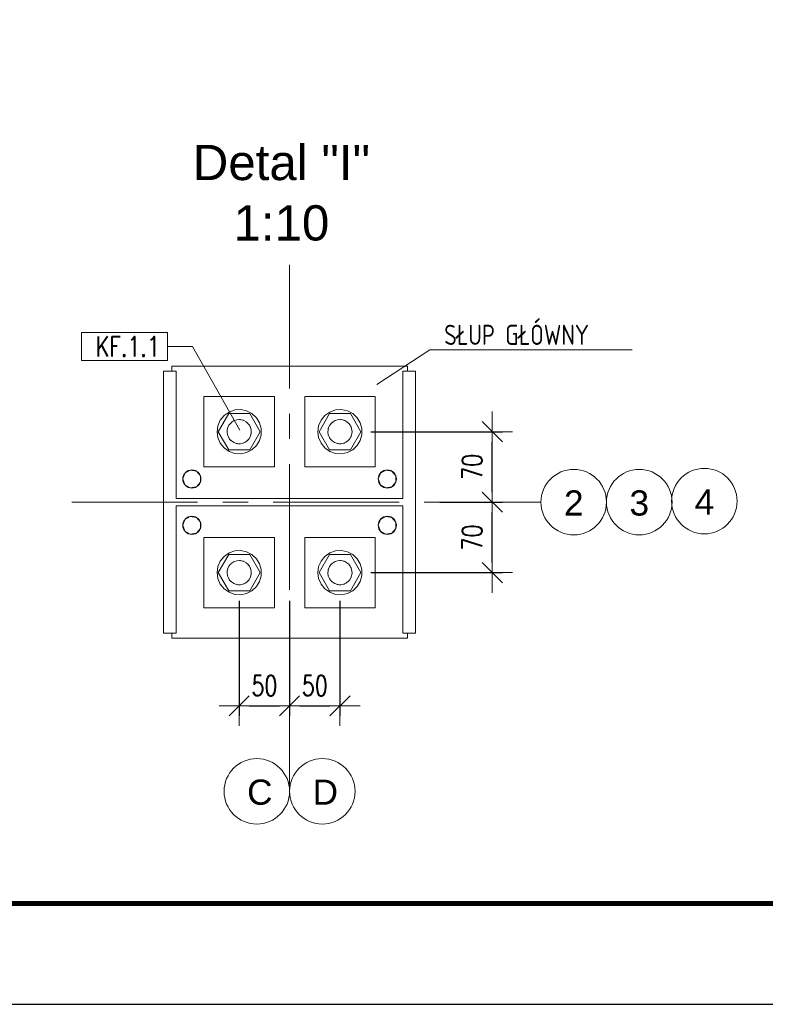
# Model space of a CAD drawing. Header units: millimetres. Extents: x 6807 to 7919, y 15387 to 15883.
# Tile 55 of 120: x 7431 to 7505, y 15387 to 15485. Entities that reach past the tile are written whole.
import ezdxf
from ezdxf.enums import TextEntityAlignment as Align

# ---------------------------------------------------------------- set-up
doc = ezdxf.new("R2010")
doc.units = ezdxf.units.MM
doc.header["$LTSCALE"] = 10
doc.linetypes.add('MITTE', pattern=[2, 1.25, -0.25, 0.25, -0.25])
doc.layers.add('_FORMATKA', color=8, linetype='Continuous', plot=False)
for name, color, linetype, lineweight in [('_RAMKA', 7, 'Continuous', 35), ('PS_DIM', 4, 'Continuous', 13), ('PS_Object', 30, 'Continuous', 13), ('PS_Pos', 1, 'Continuous', 15), ('PS_SOLID', 7, 'Continuous', 30), ('PS_TEXT', 3, 'Continuous', 18)]:
    doc.layers.add(name, color=color, linetype=linetype, lineweight=lineweight)
doc.styles.add('ARIAL', font='arial.ttf')
doc.styles.add('simplex', font='simplex.shx', dxfattribs={"width": 0.75})
doc.dimstyles.new('1_10_SC', dxfattribs={"dimtxt": 2, "dimasz": 1, "dimexe": 1, "dimexo": 1, "dimgap": 1, "dimtad": 1, "dimdec": 0, "dimlfac": 10, "dimtxsty": 'simplex', "dimblk": 'dimznak', "dimcen": 2, "dimclrd": 256, "dimclre": 256, "dimclrt": 3, "dimadec": 1, "dimazin": 0, "dimtfac": 1, "dimtdec": 0, "dimtix": 1, "dimtmove": 2, "dimatfit": 3, "dimldrblk": 'dim-grot', "dimfxl": 1, "dimarcsym": 0})

# ---------------------------------------------------------------- blocks, each defined once
blk = doc.blocks.new('*U18')
at = {"layer": '_FORMATKA', "lineweight": -3}
blk.add_lwpolyline([(-1100, 0), (0, 0), (0, 420), (-1100, 420)], close=True, dxfattribs=at)
at = {"layer": '_RAMKA', "lineweight": -3, "const_width": 0.5}
blk.add_lwpolyline([(-1070, 10), (-10, 10), (-10, 410), (-1070, 410)], close=True, dxfattribs=at)
blk = doc.blocks.new('dim-grot')
blk.add_hatch(color=256).paths.add_polyline_path([(0, 0), (-2, 0.5), (-2, -0.5)])
blk.add_lwpolyline([(0, 0), (-2, 0.5), (-2, -0.5), (0, 0)])
blk = doc.blocks.new('dimznak')
at = {"color": 0}
for points in [[(0, 2), (0, -2)], [(-2, 0), (2, 0)]]:
    blk.add_lwpolyline(points, dxfattribs=at)
at = {"color": 2}
blk.add_lwpolyline([(1, 1), (-1, -1)], dxfattribs=at)
blk = doc.blocks.new('Przekrój')
at = {"layer": 'PS_DIM', "style": 'ARIAL', "flags": 4}
for tag, p in [('PRZEKRÓJ', (7.886, 7.75)), ('SKALA', (7.886, 1.75))]:
    blk.add_attdef(tag, text='', height=3.5, dxfattribs=at).set_placement(p, align=Align.MIDDLE_CENTER)
blk = doc.blocks.new('*X327')
at = {"color": 1}
for p, q in [((7466.218, 15448.74, -0.807), (7471.48, 15452.191, -0.807)), ((7471.48, 15452.191, -0.807), (7491.551, 15452.191, -0.807))]:
    blk.add_line(p, q, dxfattribs=at)
at = {"color": 3, "style": 'simplex', "width": 0.75}
blk.add_text('SŁUP GŁÓWNY ', height=2, dxfattribs=at).set_placement((7472.908, 15452.668, -0.807))
blk = doc.blocks.new('*X328')
at = {"color": 1}
for p, q in [((7445.429, 15453.917), (7436.914, 15453.917)), ((7436.914, 15453.917), (7436.914, 15451.117)), ((7445.429, 15451.117), (7445.429, 15453.917)), ((7445.429, 15452.517), (7447.929, 15452.517)), ((7452.63, 15444.209), (7447.929, 15452.517)), ((7436.914, 15451.117), (7445.429, 15451.117))]:
    blk.add_line(p, q, dxfattribs=at)
at = {"color": 30, "style": 'simplex', "width": 0.75}
blk.add_text('KF.1.1', height=2, dxfattribs=at).set_placement((7438.314, 15451.517))

msp = doc.modelspace()

# ---------------------------------------------------------------- linework, layer by layer
at = {"layer": 'PS_Object', "color": 5, "linetype": 'MITTE'}
for p, q in [((7457.557, 15408.337), (7457.557, 15460.609)), ((7457.557, 15408.337), (7457.557, 15460.609)), ((7435.93, 15437.053), (7482.51, 15437.053))]:
    msp.add_line(p, q, dxfattribs=at)
at = {"layer": 'PS_Object', "color": 2}
for centre in [(7498.729, 15437.156), (7485.762, 15437.053), (7492.266, 15437.053), (7454.305, 15408.337), (7460.809, 15408.337)]:
    msp.add_circle(centre, 3.252, dxfattribs=at)
at = {"layer": 'PS_SOLID', "color": 3, "linetype": 'Continuous', "lineweight": 13}
for p, q in [((7447.701, 15450.553), (7445.857, 15450.553)), ((7445.857, 15450.553), (7445.857, 15450.053)), ((7452.123, 15450.553), (7447.701, 15450.553)), ((7462.123, 15450.553), (7452.123, 15450.553)), ((7467.101, 15450.553), (7462.123, 15450.553)), ((7469.257, 15450.553), (7467.101, 15450.553)), ((7469.257, 15450.053), (7469.257, 15450.553)), ((7446.307, 15450.053), (7445.057, 15450.053)), ((7445.057, 15450.053), (7445.057, 15424.053)), ((7446.307, 15437.428), (7446.307, 15450.053)), ((7470.057, 15450.053), (7468.807, 15450.053)), ((7468.807, 15450.053), (7468.807, 15437.428)), ((7470.057, 15424.053), (7470.057, 15450.053)), ((7452.783, 15447.553), (7449.057, 15447.553)), ((7449.057, 15447.553), (7449.057, 15440.553)), ((7456.057, 15447.553), (7452.783, 15447.553)), ((7456.057, 15440.553), (7456.057, 15447.553)), ((7462.783, 15447.553), (7459.057, 15447.553)), ((7459.057, 15447.553), (7459.057, 15440.553)), ((7466.057, 15447.553), (7462.783, 15447.553)), ((7466.057, 15440.553), (7466.057, 15447.553)), ((7451.518, 15445.853), (7450.479, 15444.053)), ((7451.056, 15445.661), (7450.678, 15445.196)), ((7451.545, 15446.006), (7451.056, 15445.661)), ((7452.639, 15445.853), (7451.518, 15445.853)), ((7452.11, 15446.207), (7451.545, 15446.006)), ((7452.708, 15446.248), (7452.11, 15446.207)), ((7453.597, 15445.853), (7452.639, 15445.853)), ((7453.294, 15446.126), (7452.708, 15446.248)), ((7453.826, 15445.85), (7453.294, 15446.126)), ((7454.636, 15444.053), (7453.597, 15445.853)), ((7454.264, 15445.441), (7453.826, 15445.85)), ((7454.575, 15444.929), (7454.264, 15445.441)), ((7461.518, 15445.853), (7460.479, 15444.053)), ((7461.056, 15445.661), (7460.678, 15445.196)), ((7461.545, 15446.006), (7461.056, 15445.661)), ((7462.639, 15445.853), (7461.518, 15445.853)), ((7462.11, 15446.207), (7461.545, 15446.006)), ((7462.708, 15446.248), (7462.11, 15446.207)), ((7463.597, 15445.853), (7462.639, 15445.853)), ((7463.294, 15446.126), (7462.708, 15446.248)), ((7463.826, 15445.85), (7463.294, 15446.126)), ((7464.636, 15444.053), (7463.597, 15445.853)), ((7464.264, 15445.441), (7463.826, 15445.85)), ((7464.575, 15444.929), (7464.264, 15445.441)), ((7450.439, 15444.647), (7450.357, 15444.053)), ((7450.678, 15445.196), (7450.439, 15444.647)), ((7451.432, 15444.47), (7451.371, 15444.235)), ((7451.395, 15444.326), (7451.402, 15444.377)), ((7451.402, 15444.377), (7451.417, 15444.412)), ((7451.539, 15444.688), (7451.432, 15444.47)), ((7451.521, 15444.651), (7451.532, 15444.676)), ((7451.532, 15444.676), (7451.536, 15444.681)), ((7451.688, 15444.88), (7451.539, 15444.688)), ((7451.872, 15445.038), (7451.688, 15444.88)), ((7451.72, 15444.908), (7451.738, 15444.93)), ((7451.738, 15444.93), (7451.782, 15444.961)), ((7452.084, 15445.156), (7451.872, 15445.038)), ((7451.962, 15445.088), (7452.005, 15445.118)), ((7452.005, 15445.118), (7452.038, 15445.13)), ((7452.316, 15445.228), (7452.084, 15445.156)), ((7452.307, 15445.225), (7452.313, 15445.228)), ((7452.313, 15445.228), (7452.314, 15445.228)), ((7452.557, 15445.253), (7452.316, 15445.228)), ((7452.799, 15445.228), (7452.557, 15445.253)), ((7452.607, 15445.248), (7452.639, 15445.25)), ((7452.639, 15445.25), (7452.691, 15445.239)), ((7453.031, 15445.156), (7452.799, 15445.228)), ((7452.907, 15445.195), (7452.959, 15445.184)), ((7452.959, 15445.184), (7452.987, 15445.17)), ((7453.243, 15445.038), (7453.031, 15445.156)), ((7453.427, 15444.88), (7453.243, 15445.038)), ((7453.246, 15445.035), (7453.249, 15445.033)), ((7453.249, 15445.033), (7453.263, 15445.021)), ((7453.576, 15444.688), (7453.427, 15444.88)), ((7453.462, 15444.835), (7453.488, 15444.81)), ((7453.488, 15444.81), (7453.515, 15444.766)), ((7453.683, 15444.47), (7453.576, 15444.688)), ((7453.63, 15444.577), (7453.658, 15444.531)), ((7453.658, 15444.531), (7453.665, 15444.505)), ((7453.744, 15444.235), (7453.683, 15444.47)), ((7454.737, 15444.353), (7454.575, 15444.929)), ((7454.737, 15444.053), (7454.737, 15444.353)), ((7460.439, 15444.647), (7460.357, 15444.053)), ((7460.678, 15445.196), (7460.439, 15444.647)), ((7461.432, 15444.47), (7461.371, 15444.235)), ((7461.395, 15444.326), (7461.402, 15444.377)), ((7461.402, 15444.377), (7461.417, 15444.412)), ((7461.402, 15444.377), (7461.417, 15444.412)), ((7461.539, 15444.688), (7461.432, 15444.47)), ((7461.521, 15444.651), (7461.532, 15444.676)), ((7461.532, 15444.676), (7461.536, 15444.681)), ((7461.532, 15444.676), (7461.536, 15444.681)), ((7461.688, 15444.88), (7461.539, 15444.688)), ((7461.872, 15445.038), (7461.688, 15444.88)), ((7461.72, 15444.908), (7461.738, 15444.93)), ((7461.738, 15444.93), (7461.782, 15444.961)), ((7462.084, 15445.156), (7461.872, 15445.038)), ((7461.962, 15445.088), (7462.005, 15445.118)), ((7462.005, 15445.118), (7462.038, 15445.13)), ((7462.316, 15445.228), (7462.084, 15445.156)), ((7462.307, 15445.225), (7462.313, 15445.228)), ((7462.313, 15445.228), (7462.314, 15445.228)), ((7462.557, 15445.253), (7462.316, 15445.228)), ((7462.799, 15445.228), (7462.557, 15445.253)), ((7462.607, 15445.248), (7462.639, 15445.25)), ((7462.639, 15445.25), (7462.691, 15445.239)), ((7463.031, 15445.156), (7462.799, 15445.228)), ((7462.907, 15445.195), (7462.959, 15445.184)), ((7462.959, 15445.184), (7462.987, 15445.17)), ((7463.243, 15445.038), (7463.031, 15445.156)), ((7463.427, 15444.88), (7463.243, 15445.038)), ((7463.246, 15445.035), (7463.249, 15445.033)), ((7463.249, 15445.033), (7463.263, 15445.021)), ((7463.576, 15444.688), (7463.427, 15444.88)), ((7463.462, 15444.835), (7463.488, 15444.81)), ((7463.488, 15444.81), (7463.515, 15444.766)), ((7463.683, 15444.47), (7463.576, 15444.688)), ((7463.63, 15444.577), (7463.658, 15444.531)), ((7463.658, 15444.531), (7463.665, 15444.505)), ((7463.744, 15444.235), (7463.683, 15444.47)), ((7464.737, 15444.353), (7464.575, 15444.929)), ((7464.737, 15444.053), (7464.737, 15444.353)), ((7450.357, 15444.053), (7450.439, 15443.459)), ((7450.439, 15443.459), (7450.678, 15442.91)), ((7450.479, 15444.053), (7451.518, 15442.253)), ((7451.357, 15444.053), (7451.365, 15444.106)), ((7451.361, 15444.028), (7451.357, 15444.053)), ((7451.361, 15444.028), (7451.357, 15444.053)), ((7451.371, 15444.235), (7451.359, 15443.992)), ((7451.359, 15443.992), (7451.396, 15443.752)), ((7451.396, 15443.752), (7451.48, 15443.524)), ((7451.402, 15443.729), (7451.401, 15443.739)), ((7451.418, 15443.693), (7451.402, 15443.729)), ((7451.48, 15443.524), (7451.608, 15443.318)), ((7451.532, 15443.429), (7451.516, 15443.467)), ((7451.563, 15443.392), (7451.532, 15443.429)), ((7453.506, 15443.318), (7453.635, 15443.524)), ((7453.597, 15442.253), (7454.636, 15444.053)), ((7453.635, 15443.524), (7453.719, 15443.752)), ((7453.658, 15443.575), (7453.646, 15443.555)), ((7453.672, 15443.626), (7453.658, 15443.575)), ((7453.719, 15443.752), (7453.756, 15443.992)), ((7453.746, 15443.89), (7453.733, 15443.842)), ((7453.756, 15443.992), (7453.744, 15444.235)), ((7453.744, 15444.224), (7453.746, 15444.216)), ((7453.746, 15444.216), (7453.746, 15444.182)), ((7453.746, 15443.929), (7453.746, 15443.89)), ((7454.575, 15443.176), (7454.737, 15443.753)), ((7454.737, 15443.753), (7454.737, 15444.053)), ((7460.357, 15444.053), (7460.439, 15443.459)), ((7460.439, 15443.459), (7460.678, 15442.91)), ((7460.479, 15444.053), (7461.518, 15442.253)), ((7461.357, 15444.053), (7461.365, 15444.106)), ((7461.361, 15444.028), (7461.357, 15444.053)), ((7461.371, 15444.235), (7461.359, 15443.992)), ((7461.359, 15443.992), (7461.396, 15443.752)), ((7461.396, 15443.752), (7461.48, 15443.524)), ((7461.402, 15443.729), (7461.401, 15443.739)), ((7461.418, 15443.693), (7461.402, 15443.729)), ((7461.48, 15443.524), (7461.608, 15443.318)), ((7461.532, 15443.429), (7461.516, 15443.467)), ((7461.563, 15443.392), (7461.532, 15443.429)), ((7463.506, 15443.318), (7463.635, 15443.524)), ((7463.597, 15442.253), (7464.636, 15444.053)), ((7463.635, 15443.524), (7463.719, 15443.752)), ((7463.658, 15443.575), (7463.646, 15443.555)), ((7463.672, 15443.626), (7463.658, 15443.575)), ((7463.719, 15443.752), (7463.756, 15443.992)), ((7463.746, 15443.89), (7463.733, 15443.842)), ((7463.756, 15443.992), (7463.744, 15444.235)), ((7463.744, 15444.224), (7463.746, 15444.216)), ((7463.746, 15444.216), (7463.746, 15444.182)), ((7463.746, 15443.929), (7463.746, 15443.89)), ((7464.575, 15443.176), (7464.737, 15443.753)), ((7464.737, 15443.753), (7464.737, 15444.053)), ((7450.678, 15442.91), (7451.056, 15442.445)), ((7451.056, 15442.445), (7451.545, 15442.1)), ((7451.608, 15443.318), (7451.776, 15443.142)), ((7451.738, 15443.176), (7451.705, 15443.217)), ((7451.755, 15443.164), (7451.738, 15443.176)), ((7451.776, 15443.142), (7451.975, 15443.004)), ((7451.975, 15443.004), (7452.198, 15442.908)), ((7452.005, 15442.987), (7451.994, 15442.996)), ((7452.049, 15442.972), (7452.005, 15442.987)), ((7452.198, 15442.908), (7452.436, 15442.859)), ((7452.313, 15442.878), (7452.271, 15442.893)), ((7452.359, 15442.875), (7452.313, 15442.878)), ((7452.436, 15442.859), (7452.679, 15442.859)), ((7452.639, 15442.856), (7452.59, 15442.859)), ((7452.655, 15442.859), (7452.639, 15442.856)), ((7452.679, 15442.859), (7452.917, 15442.908)), ((7452.917, 15442.908), (7453.14, 15443.004)), ((7452.959, 15442.922), (7452.941, 15442.918)), ((7453.005, 15442.946), (7452.959, 15442.922)), ((7453.14, 15443.004), (7453.339, 15443.142)), ((7453.249, 15443.073), (7453.207, 15443.051)), ((7453.281, 15443.102), (7453.249, 15443.073)), ((7453.339, 15443.142), (7453.506, 15443.318)), ((7453.488, 15443.296), (7453.456, 15443.266)), ((7453.495, 15443.306), (7453.488, 15443.296)), ((7453.826, 15442.256), (7454.264, 15442.665)), ((7454.264, 15442.665), (7454.575, 15443.176)), ((7460.678, 15442.91), (7461.056, 15442.445)), ((7461.056, 15442.445), (7461.545, 15442.1)), ((7461.608, 15443.318), (7461.776, 15443.142)), ((7461.738, 15443.176), (7461.705, 15443.217)), ((7461.755, 15443.164), (7461.738, 15443.176)), ((7461.776, 15443.142), (7461.975, 15443.004)), ((7461.975, 15443.004), (7462.198, 15442.908)), ((7462.005, 15442.987), (7461.994, 15442.996)), ((7462.049, 15442.972), (7462.005, 15442.987)), ((7462.198, 15442.908), (7462.436, 15442.859)), ((7462.313, 15442.878), (7462.271, 15442.893)), ((7462.359, 15442.875), (7462.313, 15442.878)), ((7462.436, 15442.859), (7462.679, 15442.859)), ((7462.639, 15442.856), (7462.59, 15442.859)), ((7462.655, 15442.859), (7462.639, 15442.856)), ((7462.679, 15442.859), (7462.917, 15442.908)), ((7462.917, 15442.908), (7463.14, 15443.004)), ((7462.959, 15442.922), (7462.941, 15442.918)), ((7463.005, 15442.946), (7462.959, 15442.922)), ((7463.14, 15443.004), (7463.339, 15443.142)), ((7463.249, 15443.073), (7463.207, 15443.051)), ((7463.281, 15443.102), (7463.249, 15443.073)), ((7463.339, 15443.142), (7463.506, 15443.318)), ((7463.488, 15443.296), (7463.456, 15443.266)), ((7463.495, 15443.306), (7463.488, 15443.296)), ((7463.826, 15442.256), (7464.264, 15442.665)), ((7464.264, 15442.665), (7464.575, 15443.176)), ((7451.518, 15442.253), (7453.597, 15442.253)), ((7451.545, 15442.1), (7452.11, 15441.899)), ((7452.11, 15441.899), (7452.708, 15441.858)), ((7452.708, 15441.858), (7453.294, 15441.98)), ((7453.294, 15441.98), (7453.826, 15442.256)), ((7461.518, 15442.253), (7463.597, 15442.253)), ((7461.545, 15442.1), (7462.11, 15441.899)), ((7462.11, 15441.899), (7462.708, 15441.858)), ((7462.708, 15441.858), (7463.294, 15441.98)), ((7463.294, 15441.98), (7463.826, 15442.256)), ((7449.057, 15440.553), (7456.057, 15440.553)), ((7459.057, 15440.553), (7466.057, 15440.553)), ((7446.957, 15439.353), (7447.168, 15439.931)), ((7447.168, 15439.931), (7447.701, 15440.239)), ((7447.701, 15440.239), (7448.307, 15440.132)), ((7448.307, 15440.132), (7448.703, 15439.661)), ((7448.703, 15439.661), (7448.703, 15439.045)), ((7466.357, 15439.353), (7466.568, 15439.931)), ((7466.568, 15439.931), (7467.101, 15440.239)), ((7467.101, 15440.239), (7467.707, 15440.132)), ((7467.707, 15440.132), (7468.103, 15439.661)), ((7468.103, 15439.661), (7468.103, 15439.045)), ((7447.168, 15438.774), (7446.957, 15439.353)), ((7447.701, 15438.467), (7447.168, 15438.774)), ((7448.307, 15438.574), (7447.701, 15438.467)), ((7448.703, 15439.045), (7448.307, 15438.574)), ((7466.568, 15438.774), (7466.357, 15439.353)), ((7467.101, 15438.467), (7466.568, 15438.774)), ((7467.707, 15438.574), (7467.101, 15438.467)), ((7468.103, 15439.045), (7467.707, 15438.574)), ((7468.807, 15437.428), (7446.307, 15437.428)), ((7446.307, 15424.053), (7446.307, 15436.678)), ((7446.307, 15436.678), (7468.807, 15436.678)), ((7468.807, 15436.678), (7468.807, 15424.053)), ((7447.168, 15435.331), (7447.701, 15435.639)), ((7447.701, 15435.639), (7448.307, 15435.532)), ((7448.307, 15435.532), (7448.703, 15435.061)), ((7466.568, 15435.331), (7467.101, 15435.639)), ((7467.101, 15435.639), (7467.707, 15435.532)), ((7467.707, 15435.532), (7468.103, 15435.061)), ((7446.957, 15434.753), (7447.168, 15435.331)), ((7447.168, 15434.174), (7446.957, 15434.753)), ((7448.703, 15435.061), (7448.703, 15434.445)), ((7466.357, 15434.753), (7466.568, 15435.331)), ((7466.568, 15434.174), (7466.357, 15434.753)), ((7468.103, 15435.061), (7468.103, 15434.445)), ((7447.701, 15433.867), (7447.168, 15434.174)), ((7448.307, 15433.974), (7447.701, 15433.867)), ((7448.703, 15434.445), (7448.307, 15433.974)), ((7467.101, 15433.867), (7466.568, 15434.174)), ((7467.707, 15433.974), (7467.101, 15433.867)), ((7468.103, 15434.445), (7467.707, 15433.974)), ((7452.783, 15433.553), (7449.057, 15433.553)), ((7449.057, 15433.553), (7449.057, 15426.553)), ((7456.057, 15433.553), (7452.783, 15433.553)), ((7456.057, 15426.553), (7456.057, 15433.553)), ((7462.783, 15433.553), (7459.057, 15433.553)), ((7459.057, 15433.553), (7459.057, 15426.553)), ((7466.057, 15433.553), (7462.783, 15433.553)), ((7466.057, 15426.553), (7466.057, 15433.553)), ((7451.518, 15431.853), (7450.479, 15430.053)), ((7451.056, 15431.661), (7450.678, 15431.196)), ((7451.545, 15432.006), (7451.056, 15431.661)), ((7452.639, 15431.853), (7451.518, 15431.853)), ((7452.11, 15432.207), (7451.545, 15432.006)), ((7452.708, 15432.248), (7452.11, 15432.207)), ((7453.597, 15431.853), (7452.639, 15431.853)), ((7453.294, 15432.126), (7452.708, 15432.248)), ((7453.826, 15431.85), (7453.294, 15432.126)), ((7454.636, 15430.053), (7453.597, 15431.853)), ((7454.264, 15431.441), (7453.826, 15431.85)), ((7461.518, 15431.853), (7460.479, 15430.053)), ((7461.056, 15431.661), (7460.678, 15431.196)), ((7461.545, 15432.006), (7461.056, 15431.661)), ((7462.639, 15431.853), (7461.518, 15431.853)), ((7462.11, 15432.207), (7461.545, 15432.006)), ((7462.708, 15432.248), (7462.11, 15432.207)), ((7463.597, 15431.853), (7462.639, 15431.853)), ((7463.294, 15432.126), (7462.708, 15432.248)), ((7463.826, 15431.85), (7463.294, 15432.126)), ((7464.636, 15430.053), (7463.597, 15431.853)), ((7464.264, 15431.441), (7463.826, 15431.85)), ((7450.439, 15430.647), (7450.357, 15430.053)), ((7450.678, 15431.196), (7450.439, 15430.647)), ((7451.539, 15430.688), (7451.432, 15430.47)), ((7451.521, 15430.651), (7451.532, 15430.676)), ((7451.532, 15430.676), (7451.536, 15430.681)), ((7451.688, 15430.88), (7451.539, 15430.688)), ((7451.872, 15431.038), (7451.688, 15430.88)), ((7451.72, 15430.908), (7451.738, 15430.93)), ((7451.738, 15430.93), (7451.782, 15430.961)), ((7452.084, 15431.156), (7451.872, 15431.038)), ((7451.962, 15431.088), (7452.005, 15431.118)), ((7452.005, 15431.118), (7452.038, 15431.13)), ((7452.316, 15431.228), (7452.084, 15431.156)), ((7452.307, 15431.225), (7452.313, 15431.228)), ((7452.313, 15431.228), (7452.314, 15431.228)), ((7452.557, 15431.253), (7452.316, 15431.228)), ((7452.799, 15431.228), (7452.557, 15431.253)), ((7452.607, 15431.248), (7452.639, 15431.25)), ((7452.639, 15431.25), (7452.691, 15431.239)), ((7453.031, 15431.156), (7452.799, 15431.228)), ((7452.907, 15431.195), (7452.959, 15431.184)), ((7452.959, 15431.184), (7452.987, 15431.17)), ((7453.243, 15431.038), (7453.031, 15431.156)), ((7453.427, 15430.88), (7453.243, 15431.038)), ((7453.246, 15431.035), (7453.249, 15431.033)), ((7453.249, 15431.033), (7453.263, 15431.021)), ((7453.576, 15430.688), (7453.427, 15430.88)), ((7453.462, 15430.835), (7453.488, 15430.81)), ((7453.488, 15430.81), (7453.515, 15430.766)), ((7453.683, 15430.47), (7453.576, 15430.688)), ((7454.575, 15430.929), (7454.264, 15431.441)), ((7454.737, 15430.353), (7454.575, 15430.929)), ((7460.439, 15430.647), (7460.357, 15430.053)), ((7460.678, 15431.196), (7460.439, 15430.647)), ((7461.539, 15430.688), (7461.432, 15430.47)), ((7461.521, 15430.651), (7461.532, 15430.676)), ((7461.532, 15430.676), (7461.536, 15430.681)), ((7461.688, 15430.88), (7461.539, 15430.688)), ((7461.872, 15431.038), (7461.688, 15430.88)), ((7461.72, 15430.908), (7461.738, 15430.93)), ((7461.738, 15430.93), (7461.782, 15430.961)), ((7462.084, 15431.156), (7461.872, 15431.038)), ((7461.962, 15431.088), (7462.005, 15431.118)), ((7462.005, 15431.118), (7462.038, 15431.13)), ((7462.316, 15431.228), (7462.084, 15431.156)), ((7462.307, 15431.225), (7462.313, 15431.228)), ((7462.313, 15431.228), (7462.314, 15431.228)), ((7462.557, 15431.253), (7462.316, 15431.228)), ((7462.799, 15431.228), (7462.557, 15431.253)), ((7462.607, 15431.248), (7462.639, 15431.25)), ((7462.639, 15431.25), (7462.691, 15431.239)), ((7463.031, 15431.156), (7462.799, 15431.228)), ((7462.907, 15431.195), (7462.959, 15431.184)), ((7462.959, 15431.184), (7462.987, 15431.17)), ((7463.243, 15431.038), (7463.031, 15431.156)), ((7463.427, 15430.88), (7463.243, 15431.038)), ((7463.246, 15431.035), (7463.249, 15431.033)), ((7463.249, 15431.033), (7463.263, 15431.021)), ((7463.576, 15430.688), (7463.427, 15430.88)), ((7463.462, 15430.835), (7463.488, 15430.81)), ((7463.488, 15430.81), (7463.515, 15430.766)), ((7463.683, 15430.47), (7463.576, 15430.688)), ((7464.575, 15430.929), (7464.264, 15431.441)), ((7464.737, 15430.353), (7464.575, 15430.929)), ((7450.357, 15430.053), (7450.439, 15429.459)), ((7450.479, 15430.053), (7451.518, 15428.253)), ((7451.357, 15430.053), (7451.365, 15430.106)), ((7451.361, 15430.028), (7451.357, 15430.053)), ((7451.371, 15430.235), (7451.359, 15429.992)), ((7451.359, 15429.992), (7451.396, 15429.752)), ((7451.432, 15430.47), (7451.371, 15430.235)), ((7451.395, 15430.326), (7451.402, 15430.377)), ((7451.396, 15429.752), (7451.48, 15429.524)), ((7451.402, 15429.729), (7451.401, 15429.739)), ((7451.402, 15430.377), (7451.417, 15430.412)), ((7451.402, 15430.377), (7451.417, 15430.412)), ((7451.418, 15429.693), (7451.402, 15429.729)), ((7453.597, 15428.253), (7454.636, 15430.053)), ((7453.63, 15430.577), (7453.658, 15430.531)), ((7453.635, 15429.524), (7453.719, 15429.752)), ((7453.658, 15430.531), (7453.665, 15430.505)), ((7453.744, 15430.235), (7453.683, 15430.47)), ((7453.719, 15429.752), (7453.756, 15429.992)), ((7453.746, 15429.89), (7453.733, 15429.842)), ((7453.756, 15429.992), (7453.744, 15430.235)), ((7453.744, 15430.224), (7453.746, 15430.216)), ((7453.746, 15430.216), (7453.746, 15430.182)), ((7453.746, 15429.929), (7453.746, 15429.89)), ((7454.575, 15429.176), (7454.737, 15429.753)), ((7454.737, 15430.053), (7454.737, 15430.353)), ((7454.737, 15429.753), (7454.737, 15430.053)), ((7460.357, 15430.053), (7460.439, 15429.459)), ((7460.479, 15430.053), (7461.518, 15428.253)), ((7461.357, 15430.053), (7461.365, 15430.106)), ((7461.361, 15430.028), (7461.357, 15430.053)), ((7461.371, 15430.235), (7461.359, 15429.992)), ((7461.359, 15429.992), (7461.396, 15429.752)), ((7461.432, 15430.47), (7461.371, 15430.235)), ((7461.395, 15430.326), (7461.402, 15430.377)), ((7461.396, 15429.752), (7461.48, 15429.524)), ((7461.402, 15429.729), (7461.401, 15429.739)), ((7461.402, 15430.377), (7461.417, 15430.412)), ((7461.402, 15430.377), (7461.417, 15430.412)), ((7461.418, 15429.693), (7461.402, 15429.729)), ((7463.597, 15428.253), (7464.636, 15430.053)), ((7463.63, 15430.577), (7463.658, 15430.531)), ((7463.635, 15429.524), (7463.719, 15429.752)), ((7463.658, 15430.531), (7463.665, 15430.505)), ((7463.658, 15430.531), (7463.665, 15430.505)), ((7463.744, 15430.235), (7463.683, 15430.47)), ((7463.719, 15429.752), (7463.756, 15429.992)), ((7463.746, 15429.89), (7463.733, 15429.842)), ((7463.756, 15429.992), (7463.744, 15430.235)), ((7463.744, 15430.224), (7463.746, 15430.216)), ((7463.746, 15430.216), (7463.746, 15430.182)), ((7463.746, 15429.929), (7463.746, 15429.89)), ((7464.575, 15429.176), (7464.737, 15429.753)), ((7464.737, 15430.053), (7464.737, 15430.353)), ((7464.737, 15429.753), (7464.737, 15430.053)), ((7450.439, 15429.459), (7450.678, 15428.91)), ((7450.678, 15428.91), (7451.056, 15428.445)), ((7451.48, 15429.524), (7451.608, 15429.318)), ((7451.532, 15429.429), (7451.516, 15429.467)), ((7451.563, 15429.392), (7451.532, 15429.429)), ((7451.608, 15429.318), (7451.776, 15429.142)), ((7451.738, 15429.176), (7451.705, 15429.217)), ((7451.755, 15429.164), (7451.738, 15429.176)), ((7451.776, 15429.142), (7451.975, 15429.004)), ((7451.975, 15429.004), (7452.198, 15428.908)), ((7452.005, 15428.987), (7451.994, 15428.996)), ((7452.049, 15428.972), (7452.005, 15428.987)), ((7452.198, 15428.908), (7452.436, 15428.859)), ((7452.313, 15428.878), (7452.271, 15428.893)), ((7452.359, 15428.875), (7452.313, 15428.878)), ((7452.436, 15428.859), (7452.679, 15428.859)), ((7452.639, 15428.856), (7452.59, 15428.859)), ((7452.655, 15428.859), (7452.639, 15428.856)), ((7452.679, 15428.859), (7452.917, 15428.908)), ((7452.917, 15428.908), (7453.14, 15429.004)), ((7452.959, 15428.922), (7452.941, 15428.918)), ((7453.005, 15428.946), (7452.959, 15428.922)), ((7453.14, 15429.004), (7453.339, 15429.142)), ((7453.249, 15429.073), (7453.207, 15429.051)), ((7453.281, 15429.102), (7453.249, 15429.073)), ((7453.339, 15429.142), (7453.506, 15429.318)), ((7453.488, 15429.296), (7453.456, 15429.266)), ((7453.495, 15429.306), (7453.488, 15429.296)), ((7453.506, 15429.318), (7453.635, 15429.524)), ((7453.658, 15429.575), (7453.646, 15429.555)), ((7453.672, 15429.626), (7453.658, 15429.575)), ((7454.264, 15428.665), (7454.575, 15429.176)), ((7460.439, 15429.459), (7460.678, 15428.91)), ((7460.678, 15428.91), (7461.056, 15428.445)), ((7461.48, 15429.524), (7461.608, 15429.318)), ((7461.532, 15429.429), (7461.516, 15429.467)), ((7461.563, 15429.392), (7461.532, 15429.429)), ((7461.608, 15429.318), (7461.776, 15429.142)), ((7461.738, 15429.176), (7461.705, 15429.217)), ((7461.755, 15429.164), (7461.738, 15429.176)), ((7461.776, 15429.142), (7461.975, 15429.004)), ((7461.975, 15429.004), (7462.198, 15428.908)), ((7462.005, 15428.987), (7461.994, 15428.996)), ((7462.049, 15428.972), (7462.005, 15428.987)), ((7462.198, 15428.908), (7462.436, 15428.859)), ((7462.313, 15428.878), (7462.271, 15428.893)), ((7462.359, 15428.875), (7462.313, 15428.878)), ((7462.436, 15428.859), (7462.679, 15428.859)), ((7462.639, 15428.856), (7462.59, 15428.859)), ((7462.655, 15428.859), (7462.639, 15428.856)), ((7462.679, 15428.859), (7462.917, 15428.908)), ((7462.917, 15428.908), (7463.14, 15429.004)), ((7462.959, 15428.922), (7462.941, 15428.918)), ((7463.005, 15428.946), (7462.959, 15428.922)), ((7463.14, 15429.004), (7463.339, 15429.142)), ((7463.249, 15429.073), (7463.207, 15429.051)), ((7463.281, 15429.102), (7463.249, 15429.073)), ((7463.339, 15429.142), (7463.506, 15429.318)), ((7463.488, 15429.296), (7463.456, 15429.266)), ((7463.495, 15429.306), (7463.488, 15429.296)), ((7463.506, 15429.318), (7463.635, 15429.524)), ((7463.658, 15429.575), (7463.646, 15429.555)), ((7463.672, 15429.626), (7463.658, 15429.575)), ((7464.264, 15428.665), (7464.575, 15429.176)), ((7451.056, 15428.445), (7451.545, 15428.1)), ((7451.518, 15428.253), (7453.597, 15428.253)), ((7451.545, 15428.1), (7452.11, 15427.899)), ((7452.11, 15427.899), (7452.708, 15427.858)), ((7452.708, 15427.858), (7453.294, 15427.98)), ((7453.294, 15427.98), (7453.826, 15428.256)), ((7453.826, 15428.256), (7454.264, 15428.665)), ((7461.056, 15428.445), (7461.545, 15428.1)), ((7461.518, 15428.253), (7463.597, 15428.253)), ((7461.545, 15428.1), (7462.11, 15427.899)), ((7462.11, 15427.899), (7462.708, 15427.858)), ((7462.708, 15427.858), (7463.294, 15427.98)), ((7463.294, 15427.98), (7463.826, 15428.256)), ((7463.826, 15428.256), (7464.264, 15428.665)), ((7449.057, 15426.553), (7456.057, 15426.553)), ((7459.057, 15426.553), (7466.057, 15426.553)), ((7445.057, 15424.053), (7446.307, 15424.053)), ((7445.857, 15424.053), (7445.857, 15423.553)), ((7468.807, 15424.053), (7470.057, 15424.053)), ((7469.257, 15423.553), (7469.257, 15424.053)), ((7445.857, 15423.553), (7469.257, 15423.553))]:
    msp.add_line(p, q, dxfattribs=at)
for centre in [(7447.857, 15439.353), (7467.257, 15439.353), (7447.857, 15434.753), (7467.257, 15434.753)]:
    msp.add_circle(centre, 0.9, dxfattribs=at)

# ---------------------------------------------------------------- block references
at = {"layer": 'PS_DIM'}
msp.add_blockref('*U18', (7913.346, 15387.186), dxfattribs=at)
ref = msp.add_blockref('Przekrój', (7448.86, 15463.037), dxfattribs=at)
ref.add_attrib('PRZEKRÓJ', 'Detal "I"', dxfattribs={"layer": 'PS_TEXT', "height": 3.5, "style": 'ARIAL'}).set_placement((7456.745, 15470.787), align=Align.MIDDLE_CENTER)
ref.add_attrib('SKALA', '1:10', dxfattribs={"layer": 'PS_TEXT', "height": 3.5, "style": 'ARIAL'}).set_placement((7456.745, 15464.787), align=Align.MIDDLE_CENTER)
at = {"layer": 'PS_Pos'}
for name in ['*X327', '*X328']:
    msp.add_blockref(name, (0, 0), dxfattribs=at)

# ---------------------------------------------------------------- texts
at = {"layer": 'PS_Object', "color": 3, "style": 'ARIAL'}
for s, p in [('2', (7484.796, 15435.723)), ('3', (7491.3, 15435.723)), ('4', (7497.763, 15435.827)), ('C', (7453.34, 15407.007)), ('D', (7459.844, 15407.007))]:
    msp.add_text(s, height=2.5, dxfattribs=at).set_placement(p)

# ---------------------------------------------------------------- dimensions: what is measured, and where the dimension line sits
at = {"layer": 'PS_DIM'}
for base, p1, p2 in [((7477.679, 15444.053), (7471.482, 15437.053), (7464.636, 15444.053)), ((7477.679, 15437.053), (7464.636, 15430.053), (7471.482, 15437.053))]:
    msp.add_linear_dim(base=base, p1=p1, p2=p2, angle=90, dimstyle='1_10_SC', dxfattribs=at).render()
for base, p1, p2 in [((7457.557, 15416.832), (7452.557, 15428.253), (7457.557, 15428.253)), ((7462.557, 15416.832), (7457.557, 15428.253), (7462.557, 15428.253))]:
    msp.add_linear_dim(base=base, p1=p1, p2=p2, dimstyle='1_10_SC', dxfattribs=at).render()

doc.saveas('drawing.dxf')
